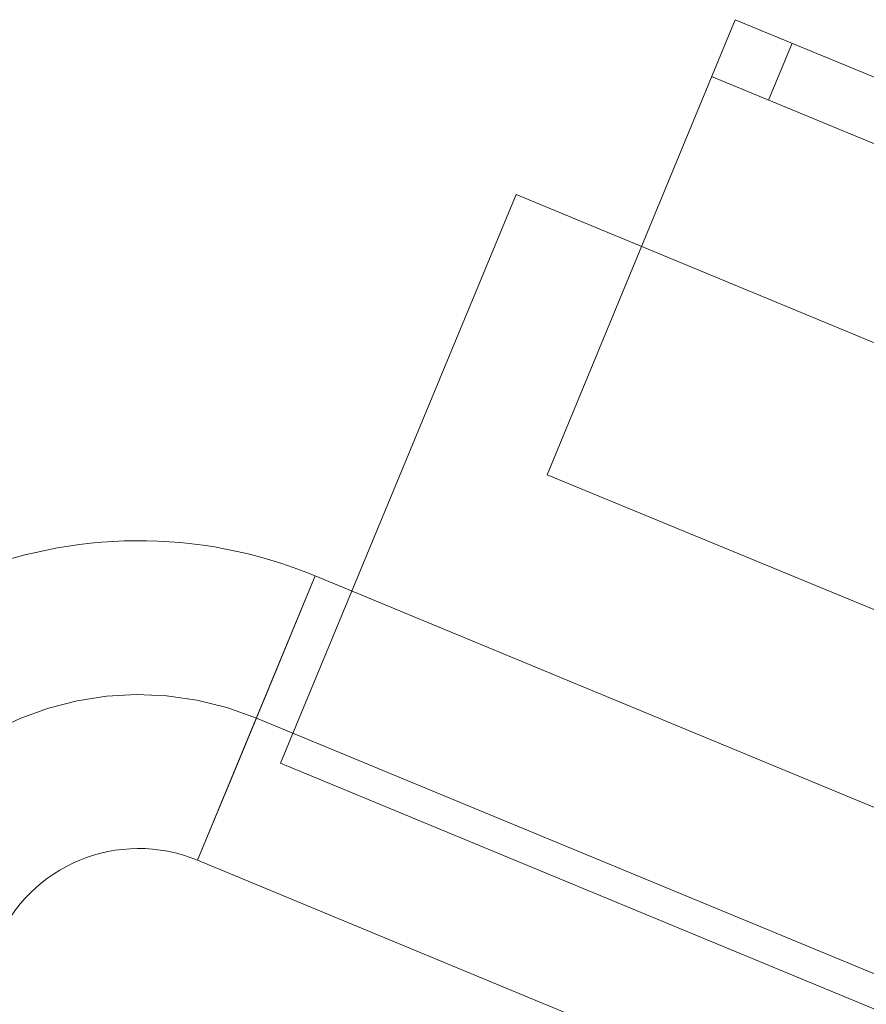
# Model space of a CAD drawing. Header units: metres. Extents: x -79 to 740, y -195 to 69.
# Tile 57 of 200: x -0.253 to 0.434, y 8.717 to 9.517. Entities that reach past the tile are written whole.
import ezdxf

# ---------------------------------------------------------------- set-up
doc = ezdxf.new("R2010")
doc.units = ezdxf.units.M
doc.header["$MEASUREMENT"] = 0
doc.linetypes.add('STRICHPUNKT2', pattern=[12.7, 6.35, -3.175, 0, -3.175])
doc.layers.add('70 Lüftung', color=7, linetype='Continuous')
doc.layers.add('Neubau_50 Möblierung', color=7, linetype='Continuous')

# ---------------------------------------------------------------- blocks, each defined once
blk = doc.blocks.new('Stuhl 02 27[101]_1', base_point=(0.54469, 8.99473))
at = {"layer": 'Neubau_50 Möblierung', "color": 8, "linetype": 'Continuous', "lineweight": 18}
for p, q in [((0.35468, 9.45178), (0.37376, 9.498)), ((0.67821, 9.31826), (0.30846, 9.47086)), ((0.632, 9.33734), (0.65107, 9.38355))]:
    blk.add_line(p, q, dxfattribs=at)
at = {"layer": 'Neubau_50 Möblierung', "color": 8, "linetype": 'Continuous', "lineweight": 18, "flags": 128}
blk.add_lwpolyline([(0.54469, 8.99473), (0.17494, 9.14732), (0.32754, 9.51707), (0.69729, 9.36448)], close=True, dxfattribs=at)
blk = doc.blocks.new('Schultisch 27[219]_1', base_point=(1.06714, 8.45384))
at = {"layer": 'Neubau_50 Möblierung', "color": 8, "linetype": 'Continuous', "lineweight": 18, "flags": 128}
blk.add_lwpolyline([(1.06714, 8.45384), (-0.04152, 8.91306), (0.14982, 9.375), (1.25848, 8.91578)], close=True, dxfattribs=at)

msp = doc.modelspace()

# ---------------------------------------------------------------- linework, layer by layer
at = {"layer": '70 Lüftung', "color": 2, "linetype": 'Continuous', "lineweight": 18}
for p, q in [((-0.10905, 8.83419), (-0.01338, 9.06516)), ((-0.0414, 8.99751), (-0.01338, 9.06516)), ((1.666, 8.36953), (-0.01338, 9.06516)), ((-0.08103, 8.90184), (-0.0414, 8.99751)), ((-0.10905, 8.83419), (-0.08103, 8.90184)), ((-0.10905, 8.83419), (1.57033, 8.13856))]:
    msp.add_line(p, q, dxfattribs=at)
at = {"layer": '70 Lüftung', "color": 2, "linetype": 'STRICHPUNKT2', "lineweight": 18}
msp.add_line((-0.06121, 8.94967), (1.61817, 8.25405), dxfattribs=at)
at = {"layer": '70 Lüftung', "color": 2, "linetype": 'Continuous', "lineweight": 18}
for radius in [0.375, 0.125]:
    msp.add_arc((-0.15688, 8.7187), radius, 67.5, 157.5, dxfattribs=at)
at = {"layer": '70 Lüftung', "color": 2, "linetype": 'STRICHPUNKT2', "lineweight": 18}
msp.add_arc((-0.15688, 8.7187), 0.25, 67.5, 157.5, dxfattribs=at)

# ---------------------------------------------------------------- block references
at = {"layer": 'Neubau_50 Möblierung', "color": 8, "linetype": 'Continuous', "lineweight": 18}
for name, p in [('Stuhl 02 27[101]_1', (0.54469, 8.99473)), ('Schultisch 27[219]_1', (1.06714, 8.45384))]:
    msp.add_blockref(name, p, dxfattribs=at)

doc.saveas('drawing.dxf')
